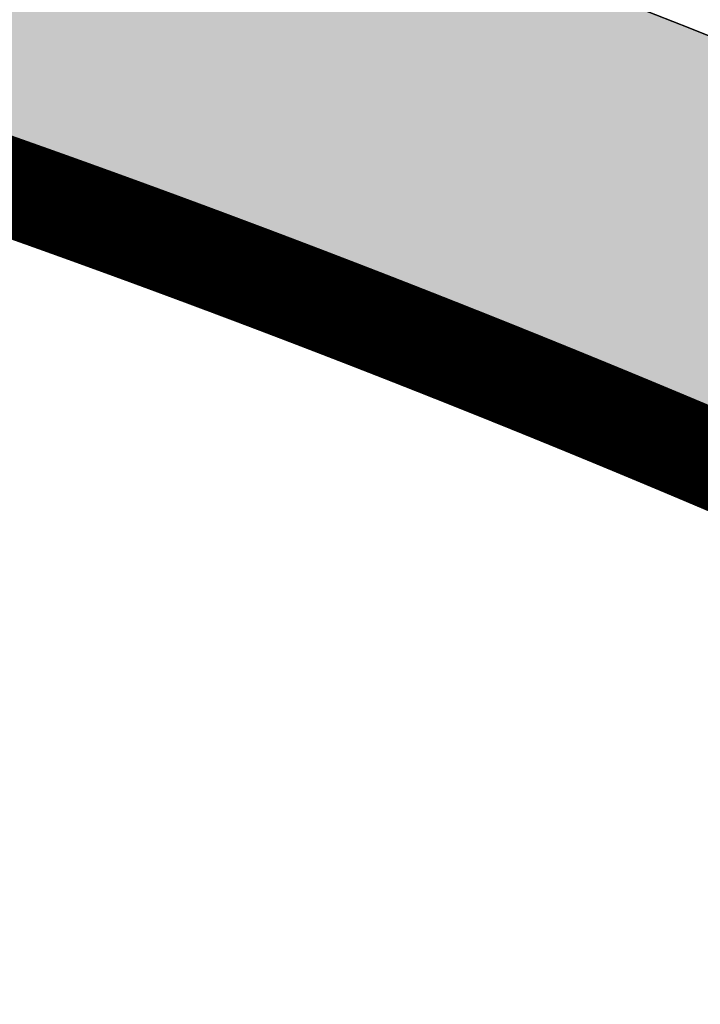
# Model space of a CAD drawing. Header units: feet. Extents: x 1609737 to 1611449, y 574802 to 575794.
# Tile 97 of 256: x 1610389.41 to 1610396.34, y 575079.05 to 575089.08. Entities that reach past the tile are written whole.
import ezdxf

# ---------------------------------------------------------------- set-up
doc = ezdxf.new("R2010")
doc.units = ezdxf.units.FT
doc.header["$MEASUREMENT"] = 0
for name, color, linetype in [('C-GROUTED-BLDR-HTCH-SINGLE', 79, 'Continuous'), ('C-THICKENED EDGE', 3, 'Continuous'), ('C-VOID FILLED RIPRAP', 23, 'Continuous'), ('V-SURV-FIGR', 170, 'Continuous')]:
    doc.layers.add(name, color=color, linetype=linetype)

msp = doc.modelspace()

# ---------------------------------------------------------------- hatches: boundary and pattern name
at = {"layer": 'C-GROUTED-BLDR-HTCH-SINGLE'}
h = msp.add_hatch(color=256, dxfattribs=at)
h.dxf.hatch_style = 1
edge = h.paths.add_edge_path()
edge.add_arc((1610346.798689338, 574967.6627427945), 126.8649867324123, 71.28505858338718, 88.50538841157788, ccw=False)
edge.add_arc((1610346.827493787, 574966.8597696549), 127.6165798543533, 65.85690705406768, 71.41298022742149, ccw=False)
edge.add_arc((1610404.7424691, 575080.043137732), 6.586764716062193, 150.232757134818, 192.3781952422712)
edge.add_arc((1610384.063225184, 575073.5679704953), 15.11863200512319, -18.604933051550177, 19.56635503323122, ccw=False)
edge.add_arc((1610416.513828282, 575060.92329932), 19.73778720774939, 156.6556931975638, 184.9380587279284)
edge.add_arc((1610380.29010607, 575056.0200681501), 16.86635743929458, -23.431948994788, 10.951468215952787, ccw=False)
edge.add_arc((1610404.150345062, 575043.2004725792), 10.37631145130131, 143.9079133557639, 198.3481587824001)
edge.add_arc((1610383.350808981, 575032.3549064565), 13.31777413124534, -11.562052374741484, 34.68779327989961, ccw=False)
edge.add_arc((1610414.662779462, 575075.9827910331), 49.76963084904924, 248.470540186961, 307.5616870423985)
edge.add_arc((1610475.45377047, 574997.3922403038), 49.58879759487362, 68.46665870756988, 127.88389707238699, ccw=False)
edge.add_arc((1610541.152820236, 575168.45085079), 133.6554409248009, 249.1835495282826, 262.0771957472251)
edge.add_arc((1610538.620285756, 575053.3600420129), 23.48207888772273, 169.698739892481, 227.4135499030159, ccw=False)
edge.add_arc((1610504.766698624, 575062.5365908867), 11.84640154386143, 335.1552628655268, 392.3913042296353)
edge.add_arc((1610525.659987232, 575075.0338984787), 12.50724317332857, 155.5736846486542, 209.4597175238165, ccw=False)
edge.add_arc((1610505.763914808, 575085.634325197), 10.09250994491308, 327.4616461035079, 366.1857299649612)
edge.add_arc((1610550.370748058, 575153.6818102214), 75.35873958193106, 242.691587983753, 274.296040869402)
edge.add_arc((1610562.194032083, 575081.4931232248), 6.849925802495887, 198.0715154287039, 205.5866701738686, ccw=False)
edge.add_arc((1610561.881980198, 575081.3913006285), 6.521681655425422, 145.8833785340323, 198.0715154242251, ccw=False)
edge.add_arc((1610554.68458593, 575086.2673485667), 2.171898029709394, 325.8833785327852, 440.5424989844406)
edge.add_arc((1610556.009493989, 575094.2209239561), 5.891273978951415, 222.7830371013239, 260.5424989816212, ccw=False)
edge.add_arc((1610554.185066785, 575092.5324888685), 3.405444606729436, 183.5019517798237, 222.78303710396, ccw=False)
edge.add_arc((1610550.370748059, 575153.6818102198), 61.35873958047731, 238.08154091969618, 270.3877407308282, ccw=False)
edge.add_arc((1610468.690325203, 574991.0261166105), 121.0420992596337, 65.99633416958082, 89.05759905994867)
edge.add_line((1610470.681135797, 575112.0518430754), (1610470.678386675, 575112.0331643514))
edge.add_line((1610470.678386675, 575112.0331643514), (1610468.827942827, 575112.0681376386))
edge.add_arc((1610459.13518586, 575115.8351432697), 10.39903212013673, 322.58159602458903, 338.76181796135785, ccw=False)
edge.add_arc((1610460.132572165, 575114.6197738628), 8.875664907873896, 320.9584175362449, 324.9011775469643, ccw=False)
edge.add_arc((1610460.844486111, 575114.0424213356), 7.959063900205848, 302.28112678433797, 320.95841752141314, ccw=False)
edge.add_arc((1610451.738392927, 575127.4486950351), 24.16256683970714, 284.0200303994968, 303.55861885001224, ccw=False)
edge.add_line((1610457.592042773, 575104.0059046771), (1610457.595383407, 575103.920069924))
edge.add_line((1610457.595383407, 575103.920069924), (1610460.480929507, 575102.1277901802))
edge.add_line((1610460.480929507, 575102.1277901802), (1610461.388454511, 575099.1460253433))
edge.add_line((1610461.388454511, 575099.1460253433), (1610461.932838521, 575097.8547054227))
edge.add_line((1610461.932838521, 575097.8547054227), (1610458.962926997, 575097.6253133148))
edge.add_arc((1610444.286277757, 575111.6052103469), 20.26922677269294, 252.9107273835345, 316.3928090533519, ccw=False)
edge.add_arc((1610435.269657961, 575078.1270833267), 14.43202019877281, 77.7576186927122, 164.2463266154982)
edge.add_line((1610421.379735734, 575082.0454079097), (1610416.758092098, 575089.705494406))
edge.add_line((1610416.758092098, 575089.705494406), (1610416.405233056, 575088.5733883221))
edge.add_line((1610416.405233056, 575088.5733883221), (1610415.439970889, 575086.9513317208))
edge.add_line((1610415.439970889, 575086.9513317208), (1610414.124019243, 575085.5981613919))
edge.add_line((1610414.124019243, 575085.5981613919), (1610412.543465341, 575084.5947602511))
edge.add_line((1610412.543465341, 575084.5947602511), (1610410.774099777, 575083.9829514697))
edge.add_line((1610410.774099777, 575083.9829514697), (1610408.911330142, 575083.7957249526))
edge.add_line((1610408.911330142, 575083.7957249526), (1610407.58607858, 575083.9271950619))
edge.add_line((1610407.58607858, 575083.9271950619), (1610401.745635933, 575086.6712269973))
edge.add_arc((1610345.586171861, 574961.0911944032), 137.5653662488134, 65.90577864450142, 85.80491363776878)
edge.add_arc((1610353.002017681, 575098.637514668), 2.670401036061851, 275.9515570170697, 352.4790479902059, ccw=False)
edge.add_arc((1610357.443323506, 575072.4608215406), 23.88650330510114, 100.0403631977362, 104.5996252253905)
edge.add_arc((1610352.062700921, 575093.4672650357), 2.203844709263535, 106.8896556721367, 152.5093626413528)

# ---------------------------------------------------------------- linework, layer by layer
for points in [[(1610407.58607858, 575083.9271950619), (1610401.745635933, 575086.6712269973, 0.08704520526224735), (1610355.649445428, 575098.2879892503, -0.346904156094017), (1610353.27890507, 575095.9815073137, 0.0198961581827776), (1610351.422419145, 575095.5760492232, 0.2017248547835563), (1610350.107700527, 575094.4845678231)], [(1610350.107700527, 575094.484567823, -0.07527958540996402), (1610387.504587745, 575087.8199510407, -0.02424769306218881), (1610399.024831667, 575083.313319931, 0.1859955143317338), (1610398.308820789, 575078.6311749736, -0.1681110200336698), (1610398.391771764, 575068.7445083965, 0.1240353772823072), (1610396.849301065, 575059.224295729, -0.1511617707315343), (1610395.765546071, 575049.3129994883, 0.2421113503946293), (1610394.301552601, 575039.9341097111, -0.2045878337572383), (1610396.398341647, 575029.6856370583, 0.2637033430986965), (1610445.003104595, 575036.53053095, -0.2652257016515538), (1610493.654971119, 575043.5199450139, 0.05631857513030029), (1610522.729919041, 575036.0711937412, -0.2572904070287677)]]:
    msp.add_lwpolyline(points, format="xyb", dxfattribs=at)
at = {"layer": 'C-THICKENED EDGE', "const_width": 1, "flags": 128}
msp.add_lwpolyline([(1610388.897929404, 575087.520323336), (1610388.949061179, 575087.5024024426), (1610389.000184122, 575087.4844602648), (1610389.05129822, 575087.4664968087), (1610389.102403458, 575087.4485120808), (1610389.153499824, 575087.4305060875), (1610389.204587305, 575087.4124788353), (1610389.255665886, 575087.3944303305), (1610389.306735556, 575087.3763605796), (1610389.357796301, 575087.3582695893), (1610389.408848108, 575087.3401573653), (1610389.459890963, 575087.322023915), (1610389.510924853, 575087.3038692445), (1610389.561949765, 575087.2856933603), (1610389.612965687, 575087.267496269), (1610389.663972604, 575087.2492779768), (1610389.714970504, 575087.2310384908), (1610389.765959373, 575087.2127778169), (1610389.816939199, 575087.1944959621), (1610389.867909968, 575087.1761929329), (1610389.918871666, 575087.1578687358), (1610389.969824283, 575087.1395233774), (1610390.020767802, 575087.1211568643), (1610390.071702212, 575087.1027692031), (1610390.1226275, 575087.0843604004), (1610390.173543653, 575087.065930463), (1610390.224450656, 575087.0474793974), (1610390.275348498, 575087.0290072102), (1610390.326237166, 575087.0105139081), (1610390.377116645, 575086.9919994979), (1610390.427986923, 575086.9734639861), (1610390.478847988, 575086.9549073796), (1610390.529699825, 575086.9363296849), (1610390.580542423, 575086.9177309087), (1610390.631375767, 575086.8991110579), (1610390.682199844, 575086.8804701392), (1610390.733014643, 575086.8618081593), (1610390.783820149, 575086.8431251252), (1610390.83461635, 575086.8244210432), (1610390.885403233, 575086.8056959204), (1610390.936180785, 575086.7869497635), (1610390.986948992, 575086.7681825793), (1610391.037707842, 575086.7493943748), (1610391.088457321, 575086.7305851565), (1610391.139197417, 575086.7117549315), (1610391.189928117, 575086.6929037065), (1610391.240649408, 575086.6740314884), (1610391.291361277, 575086.6551382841), (1610391.342063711, 575086.6362241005), (1610391.392756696, 575086.6172889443), (1610391.44344022, 575086.5983328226), (1610391.494114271, 575086.5793557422), (1610391.544778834, 575086.5603577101), (1610391.595433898, 575086.5413387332), (1610391.646079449, 575086.5222988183), (1610391.696715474, 575086.5032379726), (1610391.747341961, 575086.484156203), (1610391.797958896, 575086.4650535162), (1610391.848566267, 575086.4459299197), (1610391.899164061, 575086.42678542), (1610391.949752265, 575086.4076200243), (1610392.000330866, 575086.3884337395), (1610392.05089985, 575086.3692265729), (1610392.101459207, 575086.3499985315), (1610392.152008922, 575086.330749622), (1610392.202548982, 575086.3114798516), (1610392.253079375, 575086.2921892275), (1610392.303600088, 575086.2728777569), (1610392.354111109, 575086.2535454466), (1610392.404612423, 575086.2341923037), (1610392.455104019, 575086.2148183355), (1610392.505585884, 575086.1954235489), (1610392.556058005, 575086.1760079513), (1610392.606520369, 575086.1565715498), (1610392.656972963, 575086.1371143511), (1610392.707415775, 575086.117636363), (1610392.757848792, 575086.0981375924), (1610392.808272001, 575086.0786180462), (1610392.858685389, 575086.059077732), (1610392.909088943, 575086.0395166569), (1610392.959482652, 575086.019934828), (1610393.009866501, 575086.0003322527), (1610393.060240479, 575085.980708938), (1610393.110604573, 575085.9610648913), (1610393.160958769, 575085.9414001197), (1610393.211303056, 575085.9217146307), (1610393.26163742, 575085.9020084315), (1610393.311961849, 575085.8822815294), (1610393.36227633, 575085.8625339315), (1610393.412580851, 575085.8427656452), (1610393.462875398, 575085.822976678), (1610393.513159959, 575085.8031670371), (1610393.563434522, 575085.7833367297), (1610393.613699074, 575085.7634857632), (1610393.663953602, 575085.7436141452), (1610393.714198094, 575085.7237218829), (1610393.764432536, 575085.7038089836), (1610393.814656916, 575085.6838754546), (1610393.864871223, 575085.6639213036), (1610393.915075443, 575085.6439465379), (1610393.965269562, 575085.6239511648), (1610394.01545357, 575085.6039351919), (1610394.065627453, 575085.5838986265), (1610394.115791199, 575085.5638414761), (1610394.165944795, 575085.5437637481), (1610394.216088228, 575085.5236654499), (1610394.266221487, 575085.5035465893), (1610394.316344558, 575085.4834071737), (1610394.366457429, 575085.4632472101), (1610394.416560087, 575085.4430667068), (1610394.46665252, 575085.4228656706), (1610394.516734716, 575085.4026441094), (1610394.566806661, 575085.3824020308), (1610394.616868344, 575085.3621394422), (1610394.666919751, 575085.3418563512), (1610394.716960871, 575085.3215527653), (1610394.766991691, 575085.3012286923), (1610394.817012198, 575085.2808841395), (1610394.86702238, 575085.2605191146), (1610394.917022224, 575085.2401336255), (1610394.967011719, 575085.2197276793), (1610395.01699085, 575085.1993012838), (1610395.066959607, 575085.1788544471), (1610395.116917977, 575085.1583871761), (1610395.166865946, 575085.1378994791), (1610395.216803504, 575085.1173913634), (1610395.266730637, 575085.0968628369), (1610395.316647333, 575085.076313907), (1610395.36655358, 575085.0557445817), (1610395.416449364, 575085.0351548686), (1610395.466334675, 575085.0145447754), (1610395.516209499, 575084.9939143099), (1610395.566073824, 575084.9732634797), (1610395.615927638, 575084.9525922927), (1610395.665770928, 575084.9319007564), (1610395.715603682, 575084.9111888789), (1610395.765425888, 575084.890456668), (1610395.815237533, 575084.869704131), (1610395.865038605, 575084.8489312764), (1610395.914829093, 575084.8281381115), (1610395.964608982, 575084.8073246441), (1610396.014378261, 575084.7864908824), (1610396.064136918, 575084.7656368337), (1610396.113884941, 575084.7447625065), (1610396.163622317, 575084.7238679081), (1610396.213349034, 575084.7029530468), (1610396.26306508, 575084.6820179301), (1610396.312770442, 575084.6610625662), (1610396.362465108, 575084.6400869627), (1610396.412149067, 575084.6190911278), (1610396.461822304, 575084.5980750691), (1610396.51148481, 575084.577038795), (1610396.561136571, 575084.555982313), (1610396.610777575, 575084.5349056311), (1610396.66040781, 575084.5138087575), (1610396.710027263, 575084.4926916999), (1610396.759635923, 575084.4715544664), (1610396.809233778, 575084.450397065), (1610396.858820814, 575084.4292195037)], dxfattribs=at)
at = {"layer": 'C-VOID FILLED RIPRAP', "linetype": 'Continuous'}
msp.add_lwpolyline([(1610389.396416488, 575087.1841322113), (1610389.447450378, 575087.1659775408), (1610389.498475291, 575087.1478016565), (1610389.549491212, 575087.1296045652), (1610389.600498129, 575087.111386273), (1610389.651496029, 575087.093146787), (1610389.702484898, 575087.0748861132), (1610389.753464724, 575087.0566042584), (1610389.804435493, 575087.0383012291), (1610389.855397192, 575087.0199770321), (1610389.906349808, 575087.0016316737), (1610389.957293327, 575086.9832651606), (1610390.008227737, 575086.9648774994), (1610390.059153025, 575086.9464686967), (1610390.110069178, 575086.9280387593), (1610390.160976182, 575086.9095876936), (1610390.211874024, 575086.8911155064), (1610390.262762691, 575086.8726222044), (1610390.31364217, 575086.8541077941), (1610390.364512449, 575086.8355722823), (1610390.415373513, 575086.8170156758), (1610390.466225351, 575086.7984379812), (1610390.517067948, 575086.779839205), (1610390.567901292, 575086.7612193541), (1610390.61872537, 575086.7425784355), (1610390.669540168, 575086.7239164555), (1610390.720345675, 575086.7052334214), (1610390.771141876, 575086.6865293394), (1610390.821928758, 575086.6678042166), (1610390.87270631, 575086.6490580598), (1610390.923474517, 575086.6302908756), (1610390.974233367, 575086.611502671), (1610391.024982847, 575086.5926934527), (1610391.075722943, 575086.5738632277), (1610391.126453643, 575086.5550120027), (1610391.177174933, 575086.5361397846), (1610391.227886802, 575086.5172465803), (1610391.278589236, 575086.4983323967), (1610391.329282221, 575086.4793972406), (1610391.379965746, 575086.4604411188), (1610391.430639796, 575086.4414640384), (1610391.481304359, 575086.4224660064), (1610391.531959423, 575086.4034470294), (1610391.582604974, 575086.3844071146), (1610391.633240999, 575086.3653462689), (1610391.683867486, 575086.3462644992), (1610391.734484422, 575086.3271618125), (1610391.785091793, 575086.308038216), (1610391.835689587, 575086.2888937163), (1610391.88627779, 575086.2697283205), (1610391.936856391, 575086.2505420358), (1610391.987425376, 575086.2313348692), (1610392.037984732, 575086.2121068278), (1610392.088534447, 575086.1928579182), (1610392.139074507, 575086.1735881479), (1610392.1896049, 575086.1542975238), (1610392.240125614, 575086.1349860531), (1610392.290636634, 575086.1156537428), (1610392.341137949, 575086.0963006), (1610392.391629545, 575086.0769266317), (1610392.44211141, 575086.0575318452), (1610392.49258353, 575086.0381162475), (1610392.543045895, 575086.0186798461), (1610392.593498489, 575085.9992226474), (1610392.643941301, 575085.9797446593), (1610392.694374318, 575085.9602458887), (1610392.744797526, 575085.9407263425), (1610392.795210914, 575085.9211860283), (1610392.845614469, 575085.9016249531), (1610392.896008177, 575085.8820431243), (1610392.946392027, 575085.862440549), (1610392.996766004, 575085.8428172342), (1610393.047130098, 575085.8231731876), (1610393.097484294, 575085.8035084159), (1610393.147828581, 575085.7838229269), (1610393.198162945, 575085.7641167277), (1610393.248487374, 575085.7443898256), (1610393.298801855, 575085.7246422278), (1610393.349106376, 575085.7048739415), (1610393.399400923, 575085.6850849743), (1610393.449685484, 575085.6652753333), (1610393.499960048, 575085.645445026), (1610393.550224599, 575085.6255940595), (1610393.600479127, 575085.6057224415), (1610393.650723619, 575085.5858301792), (1610393.700958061, 575085.5659172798), (1610393.751182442, 575085.5459837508), (1610393.801396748, 575085.5260295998), (1610393.851600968, 575085.5060548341), (1610393.901795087, 575085.486059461), (1610393.951979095, 575085.4660434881), (1610394.002152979, 575085.4460069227), (1610394.052316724, 575085.4259497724), (1610394.10247032, 575085.4058720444), (1610394.152613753, 575085.3857737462), (1610394.202747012, 575085.3656548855), (1610394.252870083, 575085.3455154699), (1610394.302982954, 575085.3253555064), (1610394.353085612, 575085.305175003), (1610394.403178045, 575085.2849739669), (1610394.453260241, 575085.2647524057), (1610394.503332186, 575085.244510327), (1610394.553393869, 575085.2242477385), (1610394.603445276, 575085.2039646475), (1610394.653486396, 575085.1836610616), (1610394.703517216, 575085.1633369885), (1610394.753537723, 575085.1429924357), (1610394.803547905, 575085.1226274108), (1610394.853547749, 575085.1022419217), (1610394.903537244, 575085.0818359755), (1610394.953516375, 575085.06140958), (1610395.003485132, 575085.0409627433), (1610395.053443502, 575085.0204954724), (1610395.103391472, 575085.0000077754), (1610395.153329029, 575084.9794996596), (1610395.203256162, 575084.9589711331), (1610395.253172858, 575084.9384222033), (1610395.303079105, 575084.917852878), (1610395.35297489, 575084.8972631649), (1610395.4028602, 575084.8766530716), (1610395.452735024, 575084.8560226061), (1610395.502599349, 575084.8353717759), (1610395.552453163, 575084.8147005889), (1610395.602296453, 575084.7940090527), (1610395.652129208, 575084.7732971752), (1610395.701951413, 575084.7525649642), (1610395.751763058, 575084.7318124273), (1610395.801564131, 575084.7110395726), (1610395.851354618, 575084.6902464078), (1610395.901134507, 575084.6694329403), (1610395.950903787, 575084.6485991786), (1610396.000662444, 575084.62774513), (1610396.050410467, 575084.6068708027), (1610396.100147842, 575084.5859762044), (1610396.149874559, 575084.565061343), (1610396.199590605, 575084.5441262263), (1610396.249295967, 575084.5231708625), (1610396.298990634, 575084.502195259), (1610396.348674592, 575084.481199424)], dxfattribs=at)
at = {"layer": 'V-SURV-FIGR', "flags": 128}
msp.add_lwpolyline([(1610350.107700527, 575094.4845678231, -0.2017248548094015), (1610351.422419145, 575095.5760492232, -0.0198961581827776), (1610353.27890507, 575095.9815073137, 0.346904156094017), (1610355.649445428, 575098.2879892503, -0.08704520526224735), (1610401.745635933, 575086.6712269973, 0.003563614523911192), (1610401.033269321, 575086.0402096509, 0.1045383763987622), (1610399.038707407, 575083.3070994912, 0.02427749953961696), (1610387.504587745, 575087.8199510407, 0.07527958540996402), (1610350.107700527, 575094.484567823)], format="xyb", dxfattribs=at)

doc.saveas('drawing.dxf')
